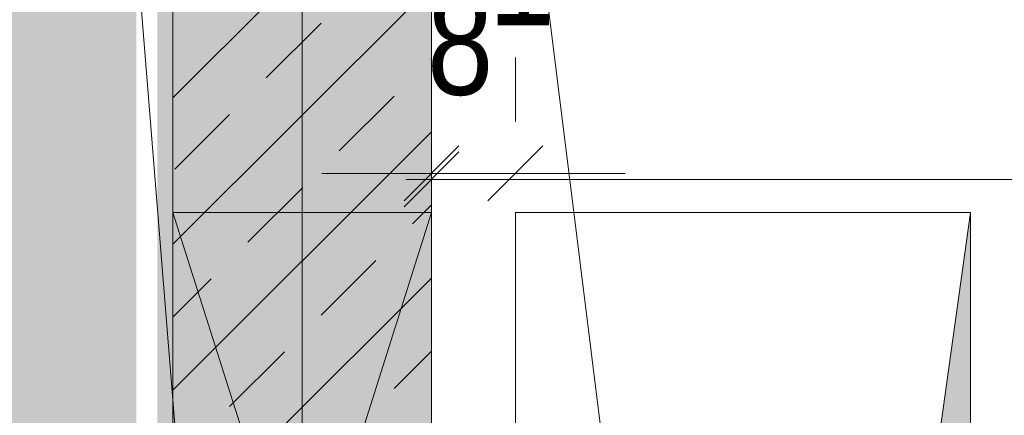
# Model space of a CAD drawing. Extents: x -620 to 300, y 62 to 1162.
# Tile 66 of 93: x -462 to -443, y 700 to 708. Entities that reach past the tile are written whole.
import ezdxf
from ezdxf.lldxf.tags import DXFTag

# ---------------------------------------------------------------- set-up
doc = ezdxf.new("R2010")
doc.units = 0
doc.layers.get('0').update_dxf_attribs({"lineweight": 13})
for name, color, linetype, lineweight, true_color in [('30 -34 Innenwände- 1 tragend', 7, 'Continuous', 13, 0xdd0806), ('30 -34 Innenwände- 11 Durchbruch', 4, 'Continuous', 9, 0x00ffff), ('30 -35 Decken- 11 Durchbruch', 5, 'Continuous', 15, 0x0000ff), ('70 -72 Beschriftung- 1 Beschriftung allgemein', 7, 'Continuous', 9, 0xff6633), ('70 -76 Bemaßung- 2 Allgemein', 9, 'Continuous', 5, 0x808080), ('iwb_Layout BA_Markierung', 7, 'Continuous', 9, 0xbadcdc), ('iwb_Schraffur_F30_feuerhemmend', 7, 'Continuous', 13, 0xff934a), ('iwb_Sichtbeton', 2, 'Continuous', 50, 0xffff00), ('iwb_Sichtbeton-Shading', 2, 'Continuous', 50, 0xffff00)]:
    doc.layers.add(name, color=color, linetype=linetype, lineweight=lineweight, true_color=true_color)
doc.layers.add('70 -71 Achsen- 1 Gebäudeachsen', color=7, linetype='STRICHPUNKT2-A06G94JT8I', lineweight=18)
doc.styles.get("Standard").update_dxf_attribs({"font": 'ARIALN.TTF'})
tags = doc.linetypes.add('fein_strichliert-A06G94JU8I', pattern=[4, 1, -2, 1]).pattern_tags.tags
tags[8:9] = [DXFTag(74, 4), DXFTag(75, 0), DXFTag(340, '0'), DXFTag(46, 0.0), DXFTag(50, 0.0), DXFTag(44, 0.0), DXFTag(45, 0.0)]
tags[6:7] = [DXFTag(74, 4), DXFTag(75, 0), DXFTag(340, '0'), DXFTag(46, 0.0), DXFTag(50, 0.0), DXFTag(44, 0.0), DXFTag(45, 0.0)]
tags[4:5] = [DXFTag(74, 4), DXFTag(75, 0), DXFTag(340, '0'), DXFTag(46, 0.0), DXFTag(50, 0.0), DXFTag(44, 0.0), DXFTag(45, 0.0)]
tags = doc.linetypes.add('STRICHPUNKT2-A06G94JT8I', pattern=[12.7, 6.35, -3.175, 0, -3.175]).pattern_tags.tags
tags[10:11] = [DXFTag(74, 4), DXFTag(75, 0), DXFTag(340, '0'), DXFTag(46, 0.0), DXFTag(50, 0.0), DXFTag(44, 0.0), DXFTag(45, 0.0)]
tags[8:9] = [DXFTag(74, 4), DXFTag(75, 0), DXFTag(340, '0'), DXFTag(46, 0.0), DXFTag(50, 0.0), DXFTag(44, 0.0), DXFTag(45, 0.0)]
tags[6:7] = [DXFTag(74, 4), DXFTag(75, 0), DXFTag(340, '0'), DXFTag(46, 0.0), DXFTag(50, 0.0), DXFTag(44, 0.0), DXFTag(45, 0.0)]
tags[4:5] = [DXFTag(74, 4), DXFTag(75, 0), DXFTag(340, '0'), DXFTag(46, 0.0), DXFTag(50, 0.0), DXFTag(44, 0.0), DXFTag(45, 0.0)]

# ---------------------------------------------------------------- blocks, each defined once
blk = doc.blocks.new('Shading-A06G94F78I', base_point=(-458.376, 320.614))
at = {"layer": 'iwb_Sichtbeton-Shading', "color": 51, "true_color": 0xffff7f}
blk.add_solid([(-458.376, 613.614), (-458.976, 613.614), (-458.376, 770.614), (-458.976, 770.614)], dxfattribs=at)
blk = doc.blocks.new('Polygon-A06G94JL8I')
at = {"color": 0, "linetype": 'ByBlock', "lineweight": -2, "ltscale": 0.13}
blk.add_solid([(-459.485, 86.607), (-538.631, 86.396), (-459.318, 1083.814), (-538.631, 1083.814)], dxfattribs=at)
blk = doc.blocks.new('Referenz-A06G94JV8I')
at = {"layer": '30 -34 Innenwände- 1 tragend', "color": 0, "lineweight": -2}
for p, q in [((-458.677, 770.614), (-458.677, 613.614)), ((-453.677, 770.614), (-453.677, 613.614)), ((-458.677, 706.231), (-453.677, 711.231)), ((-458.677, 706.231), (-453.677, 711.231)), ((-458.677, 703.402), (-453.677, 708.402)), ((-458.677, 703.402), (-453.677, 708.402)), ((-456.874, 706.62), (-455.813, 707.681)), ((-456.874, 706.62), (-455.813, 707.681)), ((-453.692, 706.973), (-453.677, 706.988)), ((-453.692, 706.973), (-453.677, 706.988)), ((-455.46, 705.206), (-454.399, 706.266)), ((-455.46, 705.206), (-454.399, 706.266)), ((-458.642, 704.852), (-457.581, 705.913)), ((-458.642, 704.852), (-457.581, 705.913)), ((-458.677, 700.574), (-453.677, 705.574)), ((-458.677, 700.574), (-453.677, 705.574)), ((-457.228, 703.438), (-456.167, 704.499)), ((-457.228, 703.438), (-456.167, 704.499)), ((-454.046, 703.791), (-453.677, 704.16)), ((-454.046, 703.791), (-453.677, 704.16)), ((-455.813, 702.024), (-454.753, 703.084)), ((-455.813, 702.024), (-454.753, 703.084)), ((-458.677, 697.745), (-453.677, 702.745)), ((-458.677, 697.745), (-453.677, 702.745)), ((-458.677, 701.988), (-457.935, 702.731)), ((-458.677, 701.988), (-457.935, 702.731)), ((-457.581, 700.256), (-456.52, 701.317)), ((-457.581, 700.256), (-456.52, 701.317)), ((-454.399, 700.609), (-453.677, 701.331)), ((-454.399, 700.609), (-453.677, 701.331))]:
    blk.add_line(p, q, dxfattribs=at)
at = {"layer": '30 -34 Innenwände- 1 tragend', "color": 0, "linetype": 'Continuous', "lineweight": -2, "ltscale": 0.13}
for p, q in [((-458.677, 770.614), (-458.677, 613.614)), ((-453.677, 770.614), (-453.677, 613.614))]:
    blk.add_line(p, q, dxfattribs=at)
at = {"layer": '30 -34 Innenwände- 11 Durchbruch', "color": 0, "linetype": 'Continuous', "lineweight": -2, "ltscale": 0.13}
for p, q in [((-461.073, 730.202), (-458.599, 699.393)), ((-458.677, 704.014), (-453.677, 704.014)), ((-453.677, 704.014), (-458.677, 688.214)), ((-453.677, 688.214), (-458.677, 704.014)), ((-458.677, 688.214), (-458.677, 704.014)), ((-458.677, 704.014), (-453.677, 688.214)), ((-453.677, 704.014), (-458.677, 688.214)), ((-453.677, 688.214), (-453.677, 704.014))]:
    blk.add_line(p, q, dxfattribs=at)
at = {"layer": '30 -34 Innenwände- 11 Durchbruch', "color": 0, "lineweight": -2}
for points in [[(-456.177, 696.114), (-458.677, 704.014), (-456.177, 704.014)], [(-456.177, 696.114), (-456.177, 704.014), (-453.677, 704.014)]]:
    blk.add_solid(points, dxfattribs=at)
at = {"layer": '30 -35 Decken- 11 Durchbruch', "color": 0, "linetype": 'Continuous', "lineweight": -2, "ltscale": 0.13}
for p, q in [((-452.057, 688.213), (-452.057, 704.013)), ((-452.057, 704.013), (-443.257, 704.013)), ((-443.257, 704.013), (-445.017, 691.373)), ((-443.257, 688.213), (-443.257, 704.013))]:
    blk.add_line(p, q, dxfattribs=at)
at = {"layer": '30 -35 Decken- 11 Durchbruch', "color": 0, "lineweight": -2}
blk.add_solid([(-443.257, 688.213), (-445.017, 691.373), (-443.257, 704.013)], dxfattribs=at)
at = {"layer": '70 -71 Achsen- 1 Gebäudeachsen', "color": 0, "linetype": 'STRICHPUNKT2-A06G94JT8I', "lineweight": -2, "ltscale": 0.13}
blk.add_line((-456.177, 1084.554), (-456.177, 85.114), dxfattribs=at)
at = {"layer": '70 -72 Beschriftung- 1 Beschriftung allgemein', "color": 0, "linetype": 'fein_strichliert-A06G94JU8I', "lineweight": -2, "ltscale": 0.13}
blk.add_line((-438.677, 605.614), (-460.177, 778.314), dxfattribs=at)
at = {"layer": '70 -76 Bemaßung- 2 Allgemein', "color": 0, "linetype": 'Continuous', "lineweight": -2, "ltscale": 0.13}
for p, q in [((-453.677, 707.014), (-453.677, 705.771)), ((-452.057, 707.013), (-452.057, 705.771)), ((-453.147, 705.301), (-454.208, 704.24)), ((-454.208, 704.124), (-453.147, 705.185)), ((-452.588, 704.24), (-451.527, 705.301)), ((-454.738, 704.771), (-455.798, 704.771)), ((-453.177, 704.771), (-454.738, 704.771)), ((-452.057, 704.771), (-453.677, 704.771)), ((-452.557, 704.771), (-450.997, 704.771)), ((-450.997, 704.771), (-449.937, 704.771)), ((-454.177, 704.654), (-452.617, 704.654)), ((-295.938, 704.654), (-452.617, 704.654)), ((-453.677, 703.97), (-453.677, 703.654))]:
    blk.add_line(p, q, dxfattribs=at)
at = {"layer": '70 -76 Bemaßung- 2 Allgemein', "color": 0, "linetype": 'Continuous', "lineweight": -2, "ltscale": 0.13, "char_height": 2.01377, "attachment_point": 1}
for s, insert in [('{\\fArial Narrow;1}', (-452.575, 709.65)), ('{\\fArial Narrow;8}', (-453.766, 708.307))]:
    blk.add_mtext(s, dxfattribs=dict(at, insert=insert))
blk = doc.blocks.new('Referenz-A06G94JX8I')
at = {"layer": 'iwb_Schraffur_F30_feuerhemmend', "linetype": 'Continuous', "ltscale": 0.13}
blk.add_hatch(color=256, dxfattribs=at).paths.add_polyline_path([(-453.676, 778.614), (-453.676, 770.614), (-453.676, 613.614), (-458.676, 613.614), (-458.676, 778.614)])
at = {"layer": 'iwb_Sichtbeton', "linetype": 'Continuous', "ltscale": 0.5}
blk.add_solid([(-458.376, 613.614), (-458.976, 613.614), (-458.376, 770.614), (-458.976, 770.614)], dxfattribs=at)

msp = doc.modelspace()

# ---------------------------------------------------------------- block references
at = {"color": 8, "lineweight": 13, "ltscale": 0.13, "true_color": 0x808080}
msp.add_blockref('Referenz-A06G94JV8I', (0, 0), dxfattribs=at)
at = {"color": 8, "lineweight": 25, "ltscale": 0.25, "true_color": 0x808080}
msp.add_blockref('Referenz-A06G94JX8I', (0, 0), dxfattribs=at)
msp.add_blockref('Shading-A06G94F78I', (-458.376, 320.614))
at = {"layer": 'iwb_Layout BA_Markierung', "ltscale": 0.13}
msp.add_blockref('Polygon-A06G94JL8I', (0, 0), dxfattribs=at)

doc.saveas('drawing.dxf')
